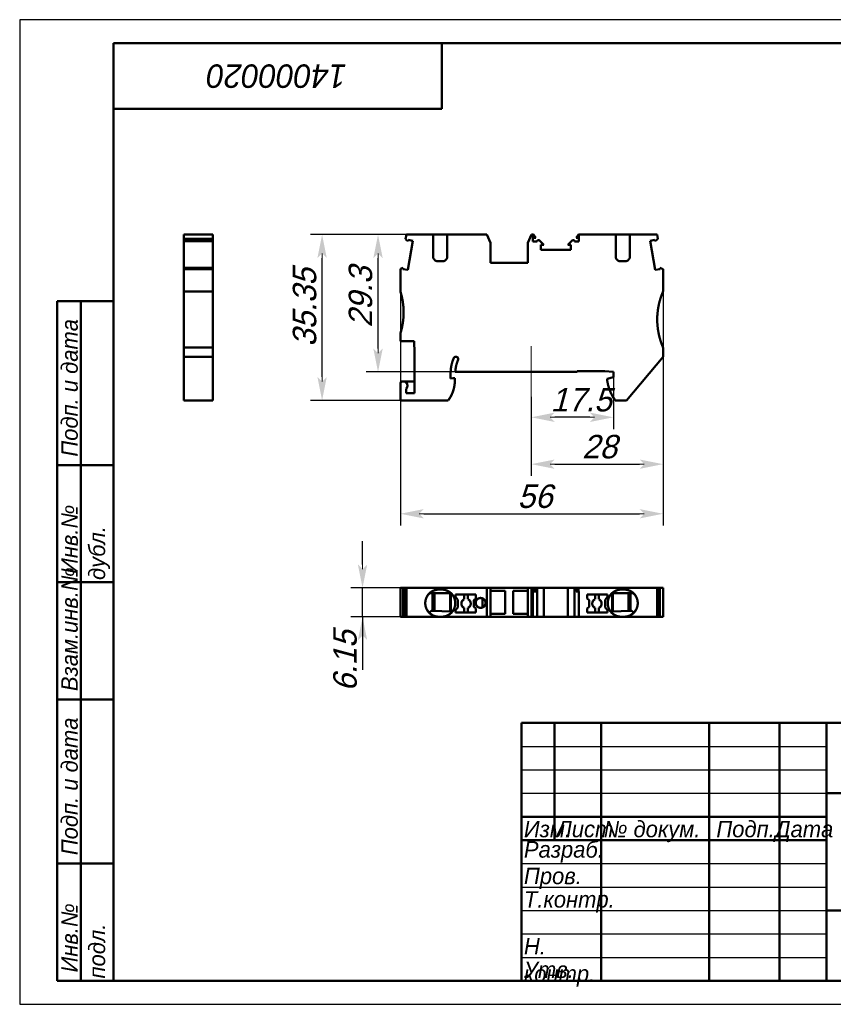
# Model space of a CAD drawing. Header units: millimetres. Extents: x 0 to 297, y 0 to 210.
# Tile 1 of 2: x 0 to 173, y 0 to 210. Entities that reach past the tile are written whole.
import ezdxf

# ---------------------------------------------------------------- set-up
doc = ezdxf.new("R2010")
doc.units = ezdxf.units.MM
doc.styles.add('TextStyle_1', font='T-FLEX Type A.TTF', dxfattribs={"oblique": 15, "height": 5})
doc.dimstyles.new('DIM_ST_1', dxfattribs={"dimtxt": 5, "dimasz": 5, "dimexe": 2.5, "dimexo": 0, "dimtad": 1, "dimrnd": 0.01, "dimdsep": 46, "dimtxsty": 'TextStyle_1', "dimblk": 'Arrow_3_C7_Status', "dimcen": 0.09, "dimclrd": 7, "dimclre": 7, "dimclrt": 7, "dimazin": 0, "dimtfac": 1, "dimtdec": 0, "dimtmove": 0, "dimatfit": 0, "dimldrblk": 'NONE', "dimfxl": 1, "dimtvp": 1, "dimtolj": 1, "dimarcsym": 0})
doc.dimstyles.new('DIM_ST_2', dxfattribs={"dimtxt": 5, "dimasz": 5, "dimexe": 2.5, "dimexo": 0, "dimtad": 1, "dimrnd": 0.01, "dimdsep": 46, "dimtxsty": 'TextStyle_1', "dimblk": 'Arrow_3_C7_Status', "dimcen": 0.09, "dimclrd": 7, "dimclre": 7, "dimclrt": 7, "dimazin": 0, "dimtfac": 1, "dimtdec": 0, "dimtmove": 0, "dimatfit": 0, "dimldrblk": 'NONE', "dimfxl": 1, "dimtvp": 1, "dimtolj": 1, "dimarcsym": 0})

# ---------------------------------------------------------------- blocks, each defined once
blk = doc.blocks.new('Arrow_3_C7_Status')
at = {"color": 7, "lineweight": 0, "flags": 128}
blk.add_lwpolyline([(-1, 0), (-0.8, 0)], dxfattribs=at)
at = {"color": 7}
blk.add_solid([(-1, -0.2), (0, 0), (-0.8, 0), (-1, 0.2)], dxfattribs=at)
blk = doc.blocks.new('*D5')
at = {"color": 7, "lineweight": -2}
for p, q in [((91.16, 164.16), (61.97, 164.16)), ((64.47, 133.81), (64.47, 159.16)), ((81.16, 128.81), (61.97, 128.81))]:
    blk.add_line(p, q, dxfattribs=at)
at = {"layer": 'Defpoints', "color": 0}
for p in [(64.47, 164.16), (91.16, 164.16), (81.16, 128.81)]:
    blk.add_point(p, dxfattribs=at)
at = {"color": 7, "lineweight": -2, "xscale": 5, "yscale": 5, "zscale": 5}
for p, rotation in [((64.47, 164.16), 90), ((64.47, 128.81), 270)]:
    blk.add_blockref('Arrow_3_C7_Status', p, dxfattribs=dict(at, rotation=rotation))
blk = doc.blocks.new('_None')
blk = doc.blocks.new('*D6')
at = {"color": 7, "lineweight": -2}
for p, q in [((91.16, 164.16), (73.89, 164.16)), ((76.39, 139.86), (76.39, 159.16)), ((92.87, 134.86), (73.89, 134.86))]:
    blk.add_line(p, q, dxfattribs=at)
at = {"layer": 'Defpoints', "color": 0}
for p in [(76.39, 164.16), (91.16, 164.16), (92.87, 134.86)]:
    blk.add_point(p, dxfattribs=at)
at = {"color": 7, "lineweight": -2, "xscale": 5, "yscale": 5, "zscale": 5}
for p, rotation in [((76.39, 164.16), 90.00000000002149), ((76.39, 134.86), 270.0000000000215)]:
    blk.add_blockref('Arrow_3_C7_Status', p, dxfattribs=dict(at, rotation=rotation))
blk = doc.blocks.new('*D7')
at = {"color": 7, "lineweight": -2}
for p, q in [((126.56, 134.39), (126.56, 122.7)), ((109.06, 129.56), (109.06, 122.7)), ((121.56, 125.2), (114.06, 125.2))]:
    blk.add_line(p, q, dxfattribs=at)
at = {"layer": 'Defpoints', "color": 0}
for p in [(126.56, 134.39), (109.06, 129.56), (109.06, 125.2)]:
    blk.add_point(p, dxfattribs=at)
at = {"color": 7, "lineweight": -2, "xscale": 5, "yscale": 5, "zscale": 5, "rotation": 180}
blk.add_blockref('Arrow_3_C7_Status', (109.06, 125.2), dxfattribs=at)
at = {"color": 7, "lineweight": -2, "xscale": 5, "yscale": 5, "zscale": 5}
blk.add_blockref('Arrow_3_C7_Status', (126.56, 125.2), dxfattribs=at)
blk = doc.blocks.new('*D8')
at = {"color": 7, "lineweight": -2}
for p, q in [((81.16, 152.06), (81.16, 102.12)), ((137.16, 152.06), (137.16, 102.12)), ((86.16, 104.62), (132.16, 104.62))]:
    blk.add_line(p, q, dxfattribs=at)
at = {"layer": 'Defpoints', "color": 0}
for p in [(81.16, 152.06), (137.16, 152.06), (137.16, 104.62)]:
    blk.add_point(p, dxfattribs=at)
at = {"color": 7, "lineweight": -2, "xscale": 5, "yscale": 5, "zscale": 5}
for p, rotation in [((81.16, 104.62), 180), ((137.16, 104.62), 360)]:
    blk.add_blockref('Arrow_3_C7_Status', p, dxfattribs=dict(at, rotation=rotation))
blk = doc.blocks.new('*D9')
at = {"color": 7, "lineweight": -2}
for p, q in [((137.16, 152.06), (137.16, 112.7)), ((109.06, 129.56), (109.06, 112.7)), ((114.06, 115.2), (132.16, 115.2))]:
    blk.add_line(p, q, dxfattribs=at)
at = {"layer": 'Defpoints', "color": 0}
for p in [(137.16, 152.06), (109.06, 129.56), (137.16, 115.2)]:
    blk.add_point(p, dxfattribs=at)
at = {"color": 7, "lineweight": -2, "xscale": 5, "yscale": 5, "zscale": 5, "rotation": 180}
blk.add_blockref('Arrow_3_C7_Status', (109.06, 115.2), dxfattribs=at)
at = {"color": 7, "lineweight": -2, "xscale": 5, "yscale": 5, "zscale": 5}
blk.add_blockref('Arrow_3_C7_Status', (137.16, 115.2), dxfattribs=at)
blk = doc.blocks.new('*D10')
at = {"color": 7, "lineweight": -2}
for p, q in [((73.09, 93.81), (73.09, 98.81)), ((82.45, 88.81), (70.59, 88.81)), ((73.09, 82.66), (73.09, 88.81)), ((82.45, 82.66), (70.59, 82.66)), ((73.09, 82.66), (73.09, 71.35)), ((73.09, 77.66), (73.09, 72.66))]:
    blk.add_line(p, q, dxfattribs=at)
at = {"layer": 'Defpoints', "color": 0}
for p in [(73.09, 88.81), (82.45, 88.81), (82.45, 82.66)]:
    blk.add_point(p, dxfattribs=at)
at = {"color": 7, "lineweight": -2, "xscale": 5, "yscale": 5, "zscale": 5}
for p, rotation in [((73.09, 88.81), 270), ((73.09, 82.66), 90)]:
    blk.add_blockref('Arrow_3_C7_Status', p, dxfattribs=dict(at, rotation=rotation))
blk = doc.blocks.new('_FR1Страница_1')
at = {"color": 7, "lineweight": 25, "flags": 128}
for points in [[(0, 210), (0, 0)], [(297, 210), (0, 210)], [(107, 55), (172, 55)], [(107, 50), (172, 50)], [(107, 45), (172, 45)], [(107, 30), (172, 30)], [(107, 25), (172, 25)], [(107, 20), (172, 20)], [(107, 15), (172, 15)], [(107, 10), (172, 10)], [(0, 0), (297, 0)]]:
    blk.add_lwpolyline(points, dxfattribs=at)
at = {"color": 7, "lineweight": 50, "flags": 128}
for points in [[(20, 5), (20, 205)], [(20, 205), (292, 205)], [(90, 191), (90, 205)], [(20, 191), (90, 191)], [(8, 5), (8, 150)], [(8, 150), (20, 150)], [(13, 150), (13, 5)], [(8, 115), (20, 115)], [(8, 90), (20, 90)], [(20, 65), (8, 65)], [(107, 5), (107, 60)], [(107, 60), (292, 60)], [(114, 60), (114, 35)], [(124, 60), (124, 5)], [(147, 60), (147, 5)], [(162, 60), (162, 5)], [(172, 60), (172, 5)], [(172, 45), (292, 45)], [(107, 40), (172, 40)], [(107, 35), (172, 35)], [(8, 30), (20, 30)], [(172, 20), (292, 20)], [(20, 5), (8, 5)], [(292, 5), (20, 5)]]:
    blk.add_lwpolyline(points, dxfattribs=at)
at = {"color": 7}
for s, insert, char_height, width, attachment_point, rotation in [('\\pl0.5;{\\fT-FLEX Type A|b0|i1;\\l14000020 \\P}', (55, 198), 5, 72.5, 5, 180), ('\\pl0.5;{\\fT-FLEX Type A|b0|i1;\\l Подп. и дата\\P}', (8.875, 115), 3.5, 36.75, 1, 90), ('\\pl0.5;{\\fT-FLEX Type A|b0|i1;\\l\\P}', (16.5, 132.5), 3.5, 36.75, 5, 90), ('\\pl0.5;{\\fT-FLEX Type A|b0|i1;\\l Инв.№ дубл.\\P}', (8.875, 90), 3.5, 26.75, 1, 90), ('\\pl0.5;{\\fT-FLEX Type A|b0|i1;\\l\\P}', (16.5, 102.5), 3.5, 26.75, 5, 90), ('\\pl0.5;{\\fT-FLEX Type A|b0|i1;\\l Взам.инв.№\\P}', (8.875, 65), 3.5, 26.75, 1, 90), ('\\pl0.5;{\\fT-FLEX Type A|b0|i1;\\l\\P}', (16.5, 77.5), 3.5, 26.75, 5, 90), ('\\pl0.5;{\\fT-FLEX Type A|b0|i1;\\l Подп. и дата\\P}', (8.875, 30), 3.5, 36.75, 1, 90), ('\\pl0.5;{\\fT-FLEX Type A|b0|i1;\\l\\P}', (16.5, 47.5), 3.5, 36.75, 5, 90), ('\\pl0.5;{\\fT-FLEX Type A|b0|i1;\\l Инв.№ подл.\\P}', (8.875, 5), 3.5, 26.75, 1, 90), ('\\pl0.5;{\\fT-FLEX Type A|b0|i1;\\l\\H0.857143x;\\P}', (16.5, 17.5), 3.5, 26.75, 5, 90)]:
    blk.add_mtext(s, dxfattribs=dict(at, insert=insert, char_height=char_height, width=width, attachment_point=attachment_point, rotation=rotation))
at = {"color": 7, "char_height": 3.5}
for s, insert, width, attachment_point in [('{\\fT-FLEX Type A|b0|i1;\\l\\P}', (110.5, 59.125), 8.75, 2), ('{\\fT-FLEX Type A|b0|i1;\\l\\P}', (114, 59.125), 11.75, 1), ('{\\fT-FLEX Type A|b0|i1;\\l \\P}', (124, 59.125), 24.75, 1), ('{\\fT-FLEX Type A|b0|i1;\\l\\P}', (162, 59.125), 11.75, 1), ('{\\fT-FLEX Type A|b0|i1;\\l\\fT-FLEX Type A|b0|i0;\\P}', (110.5, 54.125), 8.75, 2), ('{\\fT-FLEX Type A|b0|i1;\\l\\P}', (114, 54.125), 11.75, 1), ('{\\fT-FLEX Type A|b0|i1;\\l \\P}', (124, 54.125), 24.75, 1), ('{\\fT-FLEX Type A|b0|i1;\\l\\P}', (162, 54.125), 11.75, 1), ('{\\fT-FLEX Type A|b0|i1;\\l\\P}', (110.5, 49.125), 8.75, 2), ('{\\fT-FLEX Type A|b0|i1;\\l\\P}', (114, 49.125), 11.75, 1), ('{\\fT-FLEX Type A|b0|i1;\\l \\P}', (124, 49.125), 24.75, 1), ('{\\fT-FLEX Type A|b0|i1;\\l\\P}', (162, 49.125), 11.75, 1), ('{\\fT-FLEX Type A|b0|i1;\\l \\P}', (110.5, 44.125), 8.75, 2), ('{\\fT-FLEX Type A|b0|i1;\\l\\P}', (114, 44.125), 11.75, 1), ('{\\fT-FLEX Type A|b0|i1;\\l \\P}', (124, 44.125), 24.75, 1), ('{\\fT-FLEX Type A|b0|i1;\\l\\P}', (162, 44.125), 11.75, 1), ('\\pl0.5;{\\fT-FLEX Type A|b0|i1;\\lИзм.\\H0.857143x;\\P}', (107, 39.125), 8.75, 1), ('\\pl0.5;{\\fT-FLEX Type A|b0|i1;\\lЛист\\fT-FLEX Type A|b0|i0;\\H0.857143x;\\P}', (114, 39.125), 11.75, 1), ('\\pl0.5;{\\fT-FLEX Type A|b0|i1;\\l№ докум.\\P}', (124, 39.125), 24.75, 1), ('\\pl0.5;{\\fT-FLEX Type A|b0|i1;\\lПодп.\\P}', (154.5, 39.125), 16.75, 2), ('\\pl0.5;{\\fT-FLEX Type A|b0|i1;\\lДата\\fT-FLEX Type A|b0|i0;\\H0.857143x;\\P}', (167, 39.125), 11.75, 2), ('\\pl0.5;{\\fT-FLEX Type A|b0|i1;\\lРазраб.\\P}', (107, 32.5), 18.75, 4), ('\\pl0.5;{\\fT-FLEX Type A|b0|i1;\\l\\P}', (124, 34.125), 24.75, 1), ('\\pl0.5;{\\fT-FLEX Type A|b0|i1;\\l\\H0.857143x;\\P}', (162, 34.125), 11.75, 1), ('\\pl0.5;{\\fT-FLEX Type A|b0|i1;\\lПров.\\P}', (107, 29.125), 18.75, 1), ('\\pl0.5;{\\fT-FLEX Type A|b0|i1;\\l\\P}', (124, 29.125), 24.75, 1), ('\\pl0.5;{\\fT-FLEX Type A|b0|i1;\\l\\P}', (162, 29.125), 11.75, 1), ('\\pl0.5;{\\fT-FLEX Type A|b0|i1;\\lТ.контр.\\P}', (107, 24.125), 18.75, 1), ('\\pl0.5;{\\fT-FLEX Type A|b0|i1;\\l\\P}', (124, 24.125), 24.75, 1), ('\\pl0.5;{\\fT-FLEX Type A|b0|i1;\\l\\H0.857143x;\\P}', (162, 24.125), 11.75, 1), ('\\pl0.5;{\\fT-FLEX Type A|b0|i1;\\l\\P}', (107, 19.125), 18.75, 1), ('\\pl0.5;{\\fT-FLEX Type A|b0|i1;\\l\\P}', (124, 19.125), 24.75, 1), ('\\pl0.5;{\\fT-FLEX Type A|b0|i1;\\l\\P}', (162, 19.125), 11.75, 1), ('\\pl0.5;{\\fT-FLEX Type A|b0|i1;\\lН. контр.\\P}', (107, 14.125), 18.75, 1), ('\\pl0.5;{\\fT-FLEX Type A|b0|i1;\\l\\P}', (124, 14.125), 24.75, 1), ('\\pl0.5;{\\fT-FLEX Type A|b0|i1;\\l\\H0.857143x;\\P}', (162, 14.125), 11.75, 1), ('\\pl0.5;{\\fT-FLEX Type A|b0|i1;\\lУтв.\\P}', (107, 9.125), 18.75, 1), ('\\pl0.5;{\\fT-FLEX Type A|b0|i1;\\l\\P}', (124, 9.125), 24.75, 1), ('\\pl0.5;{\\fT-FLEX Type A|b0|i1;\\l\\H0.857143x;\\P}', (162, 9.125), 11.75, 1)]:
    blk.add_mtext(s, dxfattribs=dict(at, insert=insert, width=width, attachment_point=attachment_point))
blk = doc.blocks.new('Страница_1')
at = {"color": 7, "lineweight": 50, "flags": 128}
for points in [[(35.012, 164.161), (35.012, 163.232)], [(35.012, 164.161), (41.162, 164.161)], [(41.162, 164.161), (41.162, 163.232)], [(82.275, 163.159), (82.452, 164.161)], [(88.162, 164.161), (82.452, 164.161)], [(88.162, 164.161), (89.362, 164.161)], [(88.162, 159.411), (88.162, 164.161)], [(89.362, 164.161), (89.962, 164.161)], [(89.962, 164.161), (91.162, 164.161)], [(91.162, 159.411), (91.162, 164.161)], [(99.623, 164.161), (91.162, 164.161)], [(99.623, 164.161), (100.362, 162.411)], [(108.362, 162.411), (109.102, 164.161)], [(109.412, 164.161), (109.102, 164.161)], [(109.514, 164.161), (109.412, 164.161)], [(109.412, 162.661), (109.412, 164.161)], [(110.004, 163.461), (109.514, 164.161)], [(119.111, 164.161), (118.621, 163.461)], [(119.212, 164.161), (119.111, 164.161)], [(119.212, 164.161), (119.212, 162.661)], [(119.212, 164.161), (127.062, 164.161)], [(127.062, 164.161), (128.262, 164.161)], [(127.062, 159.411), (127.062, 164.161)], [(128.862, 164.161), (128.262, 164.161)], [(128.862, 164.161), (130.062, 164.161)], [(130.062, 164.161), (135.873, 164.161)], [(130.062, 159.411), (130.062, 164.161)], [(135.873, 164.161), (136.037, 163.232)], [(35.012, 163.232), (41.162, 163.232)], [(35.012, 163.232), (35.012, 162.766)], [(35.012, 162.766), (41.162, 162.766)], [(35.012, 162.76), (35.012, 157.077)], [(41.162, 163.232), (41.162, 162.766)], [(41.162, 162.76), (41.162, 157.077)], [(82.743, 162.766), (82.275, 163.159)], [(82.743, 162.766), (82.791, 163.033)], [(82.747, 156.619), (83.845, 162.848)], [(82.791, 163.033), (83.845, 162.848)], [(100.362, 162.411), (100.362, 158.111)], [(108.362, 158.111), (108.362, 162.411)], [(109.412, 163.461), (110.004, 163.461)], [(110.322, 162.661), (109.412, 162.661)], [(111.745, 161.962), (110.834, 162.873)], [(111.137, 161.962), (111.137, 160.911)], [(111.137, 161.962), (111.745, 161.962)], [(116.88, 161.962), (117.791, 162.873)], [(117.487, 161.962), (116.88, 161.962)], [(117.487, 161.962), (117.487, 160.911)], [(119.212, 162.661), (118.303, 162.661)], [(118.621, 163.461), (119.212, 163.461)], [(134.38, 162.848), (135.434, 163.033)], [(134.38, 162.848), (135.478, 156.619)], [(135.434, 163.033), (135.481, 162.766)], [(136.037, 163.232), (135.481, 162.766)], [(117.487, 160.911), (111.137, 160.911)], [(88.162, 159.411), (88.182, 159.232), (88.239, 159.061), (88.329, 158.906), (88.449, 158.77), (88.591, 158.66), (88.752, 158.578), (88.924, 158.528), (89.104, 158.511)], [(89.362, 158.511), (89.104, 158.511)], [(89.362, 158.511), (89.962, 158.511)], [(89.362, 158.511), (89.962, 158.511)], [(89.962, 158.511), (90.311, 158.511)], [(90.221, 158.511), (89.962, 158.511)], [(90.221, 158.511), (90.4, 158.528), (90.573, 158.578), (90.734, 158.66), (90.876, 158.77), (90.995, 158.906), (91.086, 159.061), (91.143, 159.232), (91.162, 159.411)], [(108.362, 158.111), (100.362, 158.111)], [(128.004, 158.511), (127.824, 158.528), (127.652, 158.578), (127.491, 158.66), (127.349, 158.77), (127.229, 158.906), (127.139, 159.061), (127.082, 159.232), (127.062, 159.411)], [(128.262, 158.511), (127.914, 158.511)], [(128.004, 158.511), (128.262, 158.511)], [(128.862, 158.511), (128.262, 158.511)], [(128.862, 158.511), (128.262, 158.511)], [(128.862, 158.511), (129.121, 158.511)], [(130.062, 159.411), (130.043, 159.232), (129.986, 159.061), (129.895, 158.906), (129.776, 158.77), (129.634, 158.66), (129.473, 158.578), (129.3, 158.528), (129.121, 158.511)], [(35.012, 157.072), (35.012, 156.826)], [(41.162, 157.072), (35.012, 157.072)], [(35.012, 156.826), (35.012, 152.061)], [(35.012, 156.826), (41.162, 156.826)], [(41.162, 157.072), (41.162, 156.826)], [(41.162, 156.826), (41.162, 152.061)], [(81.162, 156.862), (81.74, 157.072)], [(81.162, 152.061), (81.162, 156.862)], [(81.692, 156.805), (81.74, 157.072)], [(82.747, 156.619), (81.692, 156.805)], [(136.532, 156.805), (135.478, 156.619)], [(136.485, 157.072), (136.532, 156.805)], [(136.485, 157.072), (137.162, 156.826)], [(137.162, 156.826), (137.162, 152.061)], [(35.012, 140.061), (35.012, 152.061)], [(41.162, 152.061), (35.012, 152.061)], [(41.162, 140.061), (41.162, 152.061)], [(41.162, 149.08), (41.162, 149.234)], [(41.162, 148.647), (41.162, 148.679)], [(81.162, 141.461), (81.162, 143.061)], [(84.064, 141.461), (81.162, 141.461)], [(84.064, 141.461), (84.162, 138.961)], [(41.162, 140.061), (35.012, 140.061)], [(35.012, 138.061), (35.012, 140.061)], [(41.162, 138.061), (41.162, 140.061)], [(84.162, 138.961), (84.162, 130.361)], [(137.162, 138.061), (137.162, 140.061)], [(35.012, 128.811), (35.012, 138.061)], [(35.012, 138.061), (41.162, 138.061)], [(41.162, 128.811), (41.162, 138.061)], [(129.349, 128.811), (137.162, 138.061)], [(91.891, 135.25), (91.862, 134.561)], [(91.862, 134.561), (91.862, 134.184)], [(92.901, 135.31), (92.868, 134.861)], [(92.868, 134.861), (118.862, 134.861)], [(121.616, 135.061), (118.862, 135.061)], [(118.862, 134.861), (118.862, 135.061)], [(124.276, 135.061), (121.616, 135.061)], [(124.717, 135.022), (124.276, 135.061)], [(126.507, 134.866), (124.717, 135.022)], [(126.562, 134.861), (126.507, 134.866)], [(126.562, 134.861), (126.562, 134.553)], [(126.562, 134.553), (126.562, 134.393)], [(81.162, 128.811), (81.162, 132.348)], [(81.762, 132.861), (84.162, 132.861)], [(91.862, 134.184), (91.862, 133.971)], [(91.862, 133.971), (91.862, 133.482)], [(91.862, 133.482), (92.362, 133.526)], [(92.362, 133.526), (92.762, 133.561)], [(92.762, 133.004), (92.762, 133.561)], [(126.562, 133.761), (125.262, 133.413)], [(125.262, 132.961), (125.262, 133.413)], [(126.562, 134.393), (126.562, 133.761)], [(82.362, 130.361), (82.362, 131.29)], [(84.162, 130.361), (82.362, 130.361)], [(35.012, 128.811), (41.162, 128.811)], [(91.367, 128.811), (81.162, 128.811)], [(129.349, 128.811), (126.957, 128.811)], [(81.162, 88.811), (81.74, 88.811)], [(81.162, 88.811), (81.162, 82.661)], [(81.162, 82.661), (81.162, 88.811)], [(81.74, 82.661), (81.74, 88.811)], [(82.27, 88.811), (81.745, 88.811)], [(82.275, 82.661), (82.275, 88.811)], [(82.275, 88.811), (82.452, 88.811)], [(99.623, 88.811), (82.452, 88.811)], [(82.452, 82.661), (82.452, 88.811)], [(89.362, 88.461), (89.962, 88.461)], [(99.623, 88.811), (100.362, 88.811)], [(99.623, 82.661), (99.623, 88.811)], [(100.362, 88.811), (100.362, 82.661)], [(108.362, 88.811), (100.362, 88.811)], [(108.362, 88.811), (109.102, 88.811)], [(108.362, 88.811), (108.362, 82.661)], [(109.514, 88.811), (109.102, 88.811)], [(109.102, 82.661), (109.102, 88.811)], [(110.004, 88.811), (109.514, 88.811)], [(109.514, 88.011), (109.514, 88.811)], [(110.004, 88.011), (110.004, 88.811)], [(110.322, 88.811), (110.009, 88.811)], [(110.322, 88.811), (110.322, 82.661)], [(110.834, 88.811), (110.322, 88.811)], [(111.745, 88.811), (110.834, 88.811)], [(111.745, 82.661), (111.745, 88.811)], [(116.875, 88.811), (111.75, 88.811)], [(116.88, 88.811), (117.791, 88.811)], [(116.88, 82.661), (116.88, 88.811)], [(117.791, 88.811), (118.303, 88.811)], [(118.303, 82.661), (118.303, 88.811)], [(118.616, 88.811), (118.303, 88.811)], [(118.621, 88.011), (118.621, 88.811)], [(119.111, 88.811), (118.621, 88.811)], [(119.111, 88.011), (119.111, 88.811)], [(119.111, 88.811), (135.873, 88.811)], [(128.862, 88.461), (128.262, 88.461)], [(135.873, 82.661), (135.873, 88.811)], [(135.873, 88.811), (136.037, 88.811)], [(136.037, 82.661), (136.037, 88.811)], [(136.48, 88.811), (136.042, 88.811)], [(136.485, 88.811), (136.485, 82.661)], [(136.485, 88.811), (137.162, 88.811)], [(137.162, 82.661), (137.162, 88.811)], [(87.362, 87.661), (89.962, 87.661)], [(88.012, 87.661), (88.012, 83.881)], [(88.162, 83.876), (88.162, 87.661)], [(88.162, 83.876), (88.162, 87.661)], [(88.412, 87.661), (88.412, 83.868)], [(88.412, 83.868), (88.412, 87.661)], [(89.962, 87.661), (91.9, 87.661)], [(91.793, 83.753), (91.793, 87.661)], [(97.212, 87.386), (92.912, 87.386)], [(92.912, 87.386), (92.912, 86.875)], [(92.912, 86.875), (93.412, 86.279)], [(93.412, 86.279), (93.412, 84.643)], [(94.762, 86.377), (94.762, 87.386)], [(95.562, 87.386), (95.562, 86.377)], [(96.812, 86.168), (97.212, 86.568)], [(96.812, 84.807), (96.812, 86.168)], [(97.212, 86.568), (97.212, 87.386)], [(98.639, 86.591), (98.639, 84.631)], [(103.512, 88.161), (100.362, 88.161)], [(103.512, 83.311), (103.512, 88.161)], [(108.362, 88.161), (105.212, 88.161)], [(105.212, 88.161), (105.212, 83.311)], [(109.412, 88.011), (109.412, 82.661)], [(109.514, 88.011), (109.412, 88.011)], [(110.004, 88.011), (109.514, 88.011)], [(119.111, 88.011), (118.621, 88.011)], [(119.212, 88.011), (119.111, 88.011)], [(119.212, 82.661), (119.212, 88.011)], [(125.312, 87.386), (121.012, 87.386)], [(121.012, 87.386), (121.012, 86.568)], [(121.012, 86.568), (121.412, 86.168)], [(121.412, 86.168), (121.412, 84.807)], [(122.662, 86.377), (122.662, 87.386)], [(123.462, 87.386), (123.462, 86.377)], [(124.812, 86.279), (125.312, 86.875)], [(124.812, 84.643), (124.812, 86.279)], [(125.312, 86.875), (125.312, 87.386)], [(128.262, 87.661), (126.325, 87.661)], [(126.432, 83.753), (126.432, 87.661)], [(130.862, 87.661), (128.262, 87.661)], [(129.812, 83.868), (129.812, 87.661)], [(130.062, 83.876), (130.062, 87.661)], [(130.212, 87.661), (130.212, 83.881)], [(93.412, 84.643), (92.912, 84.047)], [(92.912, 84.047), (92.912, 83.536)], [(94.762, 83.536), (94.762, 84.544)], [(95.562, 84.544), (95.562, 83.536)], [(97.212, 84.407), (96.812, 84.807)], [(97.212, 83.536), (97.212, 84.407)], [(121.412, 84.807), (121.012, 84.407)], [(121.012, 84.407), (121.012, 83.536)], [(122.662, 83.536), (122.662, 84.544)], [(123.462, 84.544), (123.462, 83.536)], [(125.312, 84.047), (124.812, 84.643)], [(125.312, 83.536), (125.312, 84.047)], [(81.162, 82.661), (81.74, 82.661)], [(82.27, 82.661), (81.745, 82.661)], [(82.275, 82.661), (82.452, 82.661)], [(88.162, 82.661), (82.452, 82.661)], [(87.693, 83.892), (87.312, 83.51)], [(87.693, 83.892), (89.962, 83.815)], [(88.162, 82.661), (89.104, 82.661)], [(89.362, 82.661), (89.104, 82.661)], [(89.362, 82.661), (89.962, 82.661)], [(89.962, 83.815), (91.897, 83.75)], [(90.221, 82.661), (89.962, 82.661)], [(90.221, 82.661), (91.162, 82.661)], [(99.623, 82.661), (91.162, 82.661)], [(92.912, 83.536), (97.212, 83.536)], [(99.623, 82.661), (100.362, 82.661)], [(100.362, 83.311), (103.512, 83.311)], [(108.362, 82.661), (100.362, 82.661)], [(105.212, 83.311), (108.362, 83.311)], [(108.362, 82.661), (109.102, 82.661)], [(109.412, 82.661), (109.102, 82.661)], [(110.322, 82.661), (109.412, 82.661)], [(110.834, 82.661), (110.322, 82.661)], [(111.745, 82.661), (110.834, 82.661)], [(116.875, 82.661), (111.75, 82.661)], [(116.88, 82.661), (117.791, 82.661)], [(117.791, 82.661), (118.303, 82.661)], [(119.212, 82.661), (118.303, 82.661)], [(119.212, 82.661), (127.062, 82.661)], [(121.012, 83.536), (125.312, 83.536)], [(128.262, 83.815), (126.328, 83.75)], [(128.004, 82.661), (127.067, 82.661)], [(128.004, 82.661), (128.262, 82.661)], [(130.531, 83.892), (128.262, 83.815)], [(128.862, 82.661), (128.262, 82.661)], [(128.862, 82.661), (129.121, 82.661)], [(130.062, 82.661), (129.121, 82.661)], [(130.062, 82.661), (135.873, 82.661)], [(130.531, 83.892), (130.913, 83.51)], [(135.873, 82.661), (136.037, 82.661)], [(136.48, 82.661), (136.042, 82.661)], [(136.485, 82.661), (137.162, 82.661)]]:
    blk.add_lwpolyline(points, dxfattribs=at)
at = {"color": 7, "linetype": 'Continuous', "lineweight": 50, "const_width": 0.5}
for points in [[(110.834, 162.873, 0.6681786), (110.322, 162.661, 0.6681786)], [(118.303, 162.661, 0.6681786), (117.791, 162.873, 0.6681786)], [(81.853, 147.561, 0.0763208), (81.162, 152.061, 0.0763208)], [(137.162, 152.061, 0.2087122), (137.162, 140.061, 0.2087122)], [(81.162, 143.061, 0.0763208), (81.853, 147.561, 0.0763208)], [(92.521, 137.801, 0.079661), (91.891, 135.25, 0.079661)], [(93.481, 137.606, 0.8171922), (92.521, 137.801, 0.8171922)], [(93.442, 137.411, 0.0746912), (92.901, 135.31, 0.0746912)], [(93.442, 137.411, 0.1005988), (93.481, 137.606, 0.1005988)], [(81.537, 132.832, 0.3419987), (81.162, 132.348, 0.3419987)], [(82.662, 131.961, 0.4903144), (81.537, 132.832, 0.4903144)], [(91.367, 128.811, 0.1619815), (92.762, 133.004, 0.1619815)], [(125.262, 132.961, 0.1196559), (126.957, 128.811, 0.1196559)], [(82.362, 131.29, 0.2134217), (82.662, 131.961, 0.2134217)], [(89.362, 88.461, 0.74296), (87.759, 83.144, 0.74296)], [(92.862, 85.561, 0.4142136), (89.962, 88.461, 0.4142136)], [(128.262, 88.461, 0.4142136), (125.362, 85.561, 0.4142136)], [(128.262, 88.461, 0.4142136), (125.362, 85.561, 0.4142136)], [(130.465, 83.144, 0.74296), (128.862, 88.461, 0.74296)], [(91.9, 87.661, 0.0028389), (91.886, 85.561, 0.0028389)], [(94.762, 86.377, 0.6546537), (94.762, 84.544, 0.6546537)], [(95.562, 84.544, 0.6546537), (95.562, 86.377, 0.6546537)], [(98.671, 86.578, 0.5366607), (97.212, 85.611, 0.5366607)], [(99.312, 85.611, 0.3015235), (98.671, 86.578, 0.3015235)], [(122.662, 86.377, 0.6546537), (122.662, 84.544, 0.6546537)], [(124.062, 85.461, 0.2982166), (123.462, 86.377, 0.2982166)], [(126.339, 85.561, 0.0028395), (126.325, 87.661, 0.0028395)], [(91.565, 83.144, 0.2513844), (92.862, 85.561, 0.2513844)], [(91.886, 85.561, 0.0026461), (91.897, 83.75, 0.0026461)], [(97.212, 85.611, 1), (99.312, 85.611, 1)], [(123.462, 84.544, 0.2982166), (124.062, 85.461, 0.2982166)], [(125.362, 85.561, 0.3880366), (128.001, 82.673, 0.3880366)], [(125.362, 85.561, 0.2513844), (126.659, 83.144, 0.2513844)], [(126.328, 83.75, 0.0026463), (126.339, 85.561, 0.0026463)], [(87.759, 83.144, 0.1245274), (89.101, 82.673, 0.1245274)], [(88.162, 82.661, 0.146071), (87.759, 83.144, 0.146071)], [(89.101, 82.673, 0.0225521), (89.362, 82.661, 0.0225521)], [(89.962, 82.661, 0.0225521), (90.224, 82.673, 0.0225521)], [(90.224, 82.673, 0.1245059), (91.565, 83.144, 0.1245059)], [(91.565, 83.144, 0.146071), (91.162, 82.661, 0.146071)], [(126.659, 83.144, 0.124507), (128.001, 82.673, 0.124507)], [(127.062, 82.661, 0.1460709), (126.659, 83.144, 0.1460709)], [(127.062, 82.661, 0.1460709), (126.659, 83.144, 0.1460709)], [(128.001, 82.673, 0.0225521), (128.262, 82.661, 0.0225521)], [(128.862, 82.661, 0.0225521), (129.124, 82.673, 0.0225521)], [(129.124, 82.673, 0.124507), (130.465, 83.144, 0.124507)], [(130.465, 83.144, 0.1460709), (130.062, 82.661, 0.1460709)]]:
    blk.add_lwpolyline(points, format="xyb", dxfattribs=at)
at = {"color": 7, "lineweight": 18, "flags": 128}
blk.add_lwpolyline([(109.062, 140.386), (109.062, 129.556)], dxfattribs=at)
blk.add_lwpolyline([(109.062, 140.386), (109.062, 129.556)], dxfattribs=at)
blk.add_blockref('_FR1Страница_1', (0, 0))
at = {"color": 7, "style": 'TextStyle_1', "oblique": 15}
for s, p in [('35.35', (63.222, 140.231)), ('29.3', (75.142, 144.331)), ('6.15', (71.842, 66.701))]:
    blk.add_text(s, height=5, rotation=90, dxfattribs=at).set_placement(p)
for s, p in [('17.5', (113.167, 126.446)), ('28', (119.897, 116.446)), ('56', (106.125, 105.866))]:
    blk.add_text(s, height=5, dxfattribs=at).set_placement(p)
for base, p1, p2, angle, dimstyle, picture, middle in [((64.472, 164.161), (81.162, 128.811), (91.162, 164.161), 90, 'DIM_ST_1', '*D5', (64.472, 146.486)), ((76.392, 164.161), (92.868, 134.861), (91.162, 164.161), 90, 'DIM_ST_1', '*D6', (76.392, 149.511)), ((109.062, 125.196), (126.562, 134.393), (109.062, 129.556), 180, 'DIM_ST_2', '*D7', (117.812, 125.196)), ((73.092, 88.811), (82.452, 82.661), (82.452, 88.811), 90, 'DIM_ST_1', '*D10', (73.092, 71.346))]:
    dim = blk.add_linear_dim(base=base, p1=p1, p2=p2, angle=angle, text=' ', dimstyle=dimstyle)
    dim.commit()
    dim.dimension.update_dxf_attribs({"geometry": picture, "text_midpoint": middle, "dimtype": 160})
for base, p1, picture, middle in [((137.162, 104.616), (81.162, 152.061), '*D8', (109.162, 104.616)), ((137.162, 115.196), (109.062, 129.556), '*D9', (123.112, 115.196))]:
    dim = blk.add_linear_dim(base=base, p1=p1, p2=(137.162, 152.061), text=' ', dimstyle='DIM_ST_1')
    dim.commit()
    dim.dimension.update_dxf_attribs({"geometry": picture, "text_midpoint": middle, "dimtype": 160})

msp = doc.modelspace()

# ---------------------------------------------------------------- block references
msp.add_blockref('Страница_1', (0, 0))

doc.saveas('drawing.dxf')
